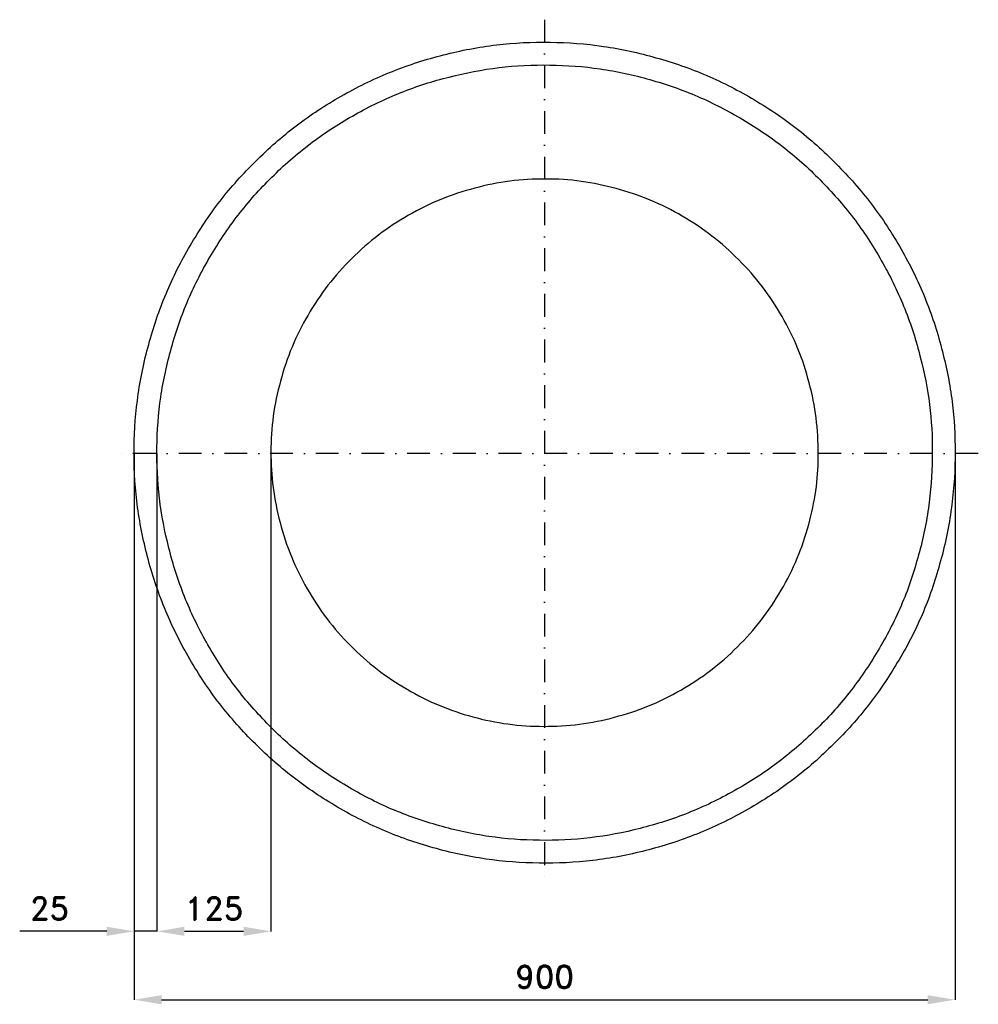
# Model space of a CAD drawing. Header units: millimetres. Extents: x -576 to 475, y -605 to 475.
import ezdxf

# ---------------------------------------------------------------- set-up
doc = ezdxf.new("R2010")
doc.units = ezdxf.units.MM
doc.header["$LTSCALE"] = 5
doc.linetypes.add('ČERCHOVANÁX2', pattern=[2, 1, -0.5, 0, -0.5])
doc.layers.add('Kóty', color=2, linetype='Continuous')
doc.layers.add('Značka', color=7, linetype='Continuous')
doc.styles.get("Standard").update_dxf_attribs({"font": 'romand.shx', "height": 25})
doc.dimstyles.get("Standard").update_dxf_attribs({"dimtxt": 25, "dimasz": 30, "dimexe": 0.18, "dimexo": 0.0625, "dimgap": 12.5, "dimtad": 1, "dimdec": 0, "dimzin": 0, "dimdsep": 46, "dimtxsty": 'Standard', "dimcen": 0.09, "dimadec": 0, "dimazin": 0, "dimtfac": 1, "dimtdec": 0, "dimtofl": 0, "dimtmove": 0, "dimatfit": 3, "dimfxl": 1, "dimtolj": 1, "dimtzin": 0, "dimarcsym": 0})

# ---------------------------------------------------------------- blocks, each defined once
blk = doc.blocks.new('*D1')
at = {"layer": 'Defpoints', "color": 0, "transparency": 16777216}
for p in [(-425, -0.9), (-300, -0.9), (-300, -524.8)]:
    blk.add_point(p, dxfattribs=at)
at = {"layer": 'Kóty', "color": 0, "lineweight": -2, "transparency": 16777216}
for p, q in [((-425, -1), (-425, -525)), ((-300, -1), (-300, -525)), ((-395, -524.8), (-330, -524.8))]:
    blk.add_line(p, q, dxfattribs=at)
at = {"layer": 'Kóty', "color": 0, "transparency": 16777216}
for points in [[(-395, -519.8), (-395, -529.8), (-425, -524.8)], [(-330, -519.8), (-330, -529.8), (-300, -524.8)]]:
    blk.add_solid(points, dxfattribs=at)
at = {"layer": 'Kóty', "color": 0, "transparency": 16777216, "insert": (-362.5, -499.8), "char_height": 25, "attachment_point": 5}
blk.add_mtext('\\A1;125', dxfattribs=at)
blk = doc.blocks.new('*D2')
at = {"layer": 'Defpoints', "color": 0, "transparency": 16777216}
for p in [(450, 0), (-450, -4.2), (450, -599.8)]:
    blk.add_point(p, dxfattribs=at)
at = {"layer": 'Kóty', "color": 0, "lineweight": -2, "transparency": 16777216}
for p, q in [((-450, -4.2), (-450, -600)), ((450, -0.1), (450, -600)), ((-420, -599.8), (420, -599.8))]:
    blk.add_line(p, q, dxfattribs=at)
at = {"layer": 'Kóty', "color": 0, "transparency": 16777216}
for points in [[(-420, -594.8), (-420, -604.8), (-450, -599.8)], [(420, -594.8), (420, -604.8), (450, -599.8)]]:
    blk.add_solid(points, dxfattribs=at)
at = {"layer": 'Kóty', "color": 0, "transparency": 16777216, "insert": (0, -574.8), "char_height": 25, "attachment_point": 5}
blk.add_mtext('\\A1;900', dxfattribs=at)

msp = doc.modelspace()

# ---------------------------------------------------------------- linework, layer by layer
at = {"layer": 'Kóty'}
for p, q in [((-450, -1), (-450, -525)), ((-425, -4.1), (-425, -525)), ((-480, -524.8), (-575.5, -524.8))]:
    msp.add_line(p, q, dxfattribs=at)
msp.add_lwpolyline([(-425, -524.8), (-450, -524.8)], dxfattribs=at)
msp.add_solid([(-480, -519.8), (-480, -529.8), (-450, -524.8)], dxfattribs=at)
at = {"layer": 'Značka', "color": 6, "linetype": 'ČERCHOVANÁX2', "lineweight": 25, "ltscale": 5}
for p, q in [((0, 474.7), (0, -474.7)), ((475.5, -0.9), (-474.1, -0.9))]:
    msp.add_line(p, q, dxfattribs=at)
at = {"layer": 'Značka', "color": 5}
msp.add_lwpolyline([(450, 0, -0.001659), (450, -2.9, -0.001494), (450, -5.9, -0.032167), (445.5, -64.6, -0.035731), (433.1, -122.2, -0.036669), (413.8, -177.8, -0.034754), (386.7, -230.1, -0.034041), (353.5, -278.7, -0.034451), (314, -322.3, -0.034564), (269.4, -360.7, -0.034429), (219.9, -392.6, -0.034385), (166.8, -418.1, -0.034416), (110.8, -436.2, -0.034425), (52.9, -447.1, -0.034422), (-5.9, -450, -0.034415), (-64.6, -445.5, -0.034421), (-122.2, -433.1, -0.034418), (-177.7, -413.6, -0.034416), (-230.1, -386.7, -0.034418), (-278.7, -353.5, -0.034419), (-322.3, -314, -0.034413), (-360.7, -269.4, -0.034417), (-392.6, -219.9, -0.034419), (-418.1, -166.8, -0.034419), (-436.2, -110.8, -0.034418), (-447.1, -52.9, -0.034419), (-450, 5.9, -0.034419), (-445.5, 64.6, -0.034419), (-433.1, 122.1, -0.034411), (-413.6, 177.7, -0.034414), (-386.7, 230.1, -0.034414), (-353.6, 278.7, -0.034412), (-314, 322.3, -0.034407), (-269.4, 360.7, -0.03442), (-219.9, 392.6, -0.034423), (-166.8, 418.1, -0.034415), (-110.8, 436.1, -0.034414), (-52.9, 447.1, -0.034415), (5.9, 450, -0.034415), (64.6, 445.5, -0.034417), (122.1, 433.1, -0.034423), (177.7, 413.6, -0.034422), (230.1, 386.7, -0.034415), (278.7, 353.6, -0.034403), (322.3, 314, -0.03441), (360.7, 269.4, -0.034484), (392.6, 219.9, -0.03442), (418.1, 166.8, -0.034073), (436.1, 110.8, -0.032796), (446.8, 55.8, -0.034265), (450, 0)], format="xyb", dxfattribs=at)
at = {"layer": 'Značka', "color": 1}
for points in [[(425, 0, -0.00158), (425, -2.8, -0.001492), (425, -5.6, -0.032167), (420.7, -61, -0.03572), (409, -115.4, -0.036665), (390.8, -167.9, -0.034757), (365.2, -217.3, -0.034038), (333.9, -263.2, -0.034456), (296.6, -304.4, -0.034555), (254.4, -340.7, -0.034423), (207.7, -370.8, -0.034389), (157.6, -394.9, -0.034417), (104.6, -411.9, -0.034428), (50, -422.2, -0.03442), (-5.6, -425, -0.034418), (-61, -420.8, -0.034412), (-115.4, -409, -0.034417), (-167.8, -390.7, -0.034416), (-217.3, -365.2, -0.034416), (-263.2, -333.9, -0.03441), (-304.4, -296.6, -0.034416), (-340.7, -254.4, -0.034421), (-370.8, -207.7, -0.034415), (-394.9, -157.6, -0.034418), (-411.9, -104.6, -0.034416), (-422.2, -50, -0.034416), (-425, 5.6, -0.034418), (-420.8, 61, -0.034417), (-409, 115.4, -0.034415), (-390.7, 167.8, -0.034422), (-365.2, 217.3, -0.03441), (-333.9, 263.2, -0.034413), (-296.6, 304.4, -0.034408), (-254.4, 340.7, -0.034411), (-207.7, 370.8, -0.034409), (-157.6, 394.9, -0.034399), (-104.6, 411.9, -0.034412), (-50, 422.2, -0.034408), (5.6, 425, -0.034431), (61, 420.8, -0.034412), (115.4, 409, -0.034418), (167.8, 390.6, -0.034419), (217.3, 365.2, -0.034428), (263.2, 333.9, -0.034406), (304.4, 296.6, -0.034407), (340.7, 254.4, -0.034487), (370.8, 207.7, -0.034417), (394.9, 157.6, -0.034076), (411.9, 104.6, -0.03279), (422, 52.7, -0.034266), (425, 0)], [(300, 0, 0.001616), (300, 2), (300, 3.9, 0.032163), (297, 43, 0.035726), (288.7, 81.4, 0.036665), (275.8, 118.5, 0.03475), (257.8, 153.4, 0.03404), (235.7, 185.8, 0.034439), (209.3, 214.9, 0.034563), (179.6, 240.5, 0.034433), (146.6, 261.8, 0.03439), (111.2, 278.8, 0.034412), (73.8, 290.8, 0.034419), (35.3, 298.1, 0.034431), (-3.9, 300, 0.034428), (-43.1, 297, 0.034417), (-81.4, 288.7, 0.034427), (-118.5, 275.8, 0.034408), (-153.4, 257.8, 0.034409), (-185.8, 235.7, 0.03441), (-214.9, 209.3, 0.034417), (-240.5, 179.6, 0.034419), (-261.8, 146.6, 0.034421), (-278.8, 111.2, 0.034423), (-290.8, 73.8, 0.034415), (-298.1, 35.3, 0.034416), (-300, -3.9, 0.034418), (-297, -43.1, 0.03442), (-288.7, -81.4, 0.034414), (-275.8, -118.5, 0.034416), (-257.8, -153.4, 0.034421), (-235.7, -185.8, 0.034427), (-209.3, -214.9, 0.034415), (-179.6, -240.5, 0.034398), (-146.6, -261.8, 0.034412), (-111.2, -278.8, 0.034423), (-73.9, -290.8, 0.034416), (-35.3, -298.1, 0.034419), (3.9, -300, 0.034422), (43.1, -297, 0.034422), (81.4, -288.7, 0.034415), (118.5, -275.8, 0.034419), (153.4, -257.8, 0.034411), (185.8, -235.7, 0.034402), (214.9, -209.3, 0.034416), (240.5, -179.6, 0.034482), (261.8, -146.6, 0.034413), (278.8, -111.2, 0.034064), (290.8, -73.9, 0.032789), (297.9, -37.2, 0.034259), (300, 0)]]:
    msp.add_lwpolyline(points, format="xyb", dxfattribs=at)

# ---------------------------------------------------------------- texts
at = {"layer": 'Kóty', "insert": (-542.8, -499.8), "char_height": 25, "attachment_point": 5}
msp.add_mtext('\\A1;25', dxfattribs=at)

# ---------------------------------------------------------------- dimensions: what is measured, and where the dimension line sits
at = {"layer": 'Kóty'}
for base, p1, p2, picture, middle in [((450, -599.8), (-450, -4.2), (450, 0), '*D2', (0, -574.8)), ((-300, -524.8), (-425, -0.9), (-300, -0.9), '*D1', (-362.5, -499.8))]:
    dim = msp.add_linear_dim(base=base, p1=p1, p2=p2, dimstyle='Standard', dxfattribs=at)
    dim.commit()
    dim.dimension.update_dxf_attribs({"geometry": picture, "text_midpoint": middle})

doc.saveas('drawing.dxf')
